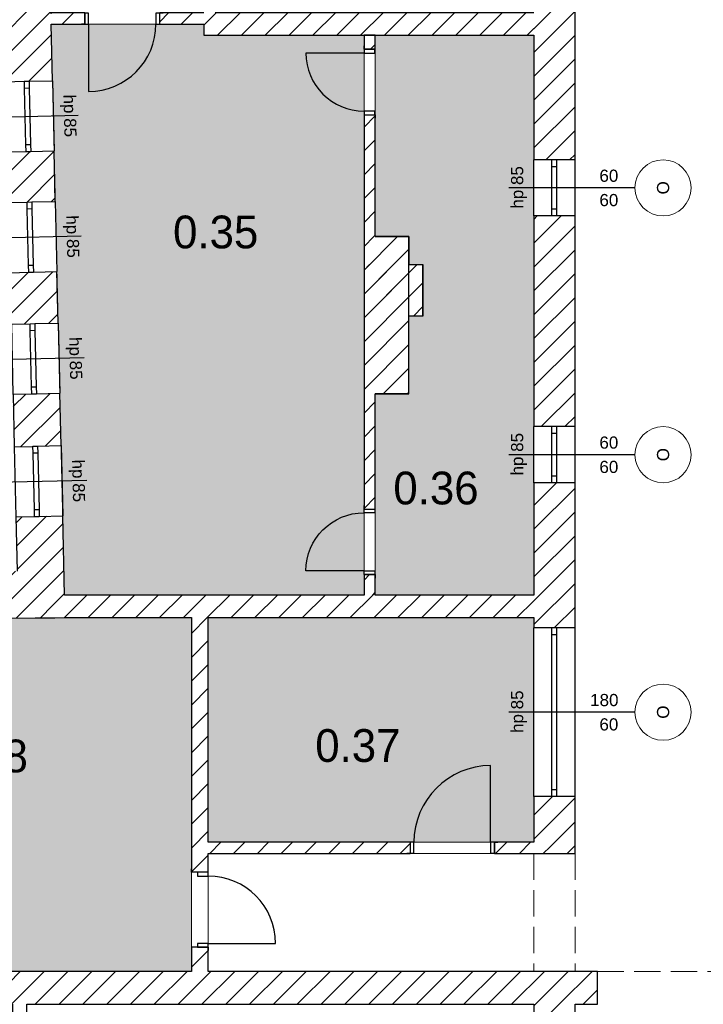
# Model space of a CAD drawing. Header units: millimetres. Extents: x -40063 to 512011, y 350190 to 687060.
# Tile 22 of 256: x 75052 to 82358, y 464207 to 474723. Entities that reach past the tile are written whole.
import ezdxf
from ezdxf.enums import TextEntityAlignment as Align

# ---------------------------------------------------------------- set-up
doc = ezdxf.new("R2010")
doc.units = ezdxf.units.MM
doc.linetypes.add('Krawędzie ukryte', pattern=[391.222223, 282.222223, -109])
doc.layers.get('0').update_dxf_attribs({"color": 8})
for name, color, linetype in [('2D - Ogólne', 8, 'Continuous'), ('Elementy Modelu - Strefy', 8, 'Continuous'), ('Konstrukcja - Ściany zew', 8, 'Continuous')]:
    doc.layers.add(name, color=color, linetype=linetype)
doc.styles.add('GENERATED_STYLE_1', font='arial.ttf')
doc.styles.add('GENERATED_STYLE_2', font='txt')
doc.styles.get("Standard").update_dxf_attribs({"font": 'arial.ttf'})
pattern_1 = [(45, (2007650.3, -1666877.53), (-127.279217, 127.279217), [])]

# ---------------------------------------------------------------- blocks, each defined once
blk = doc.blocks.new('kuchnia_0.35_35', base_point=(4351939, -2090593))
at = {"layer": 'Elementy Modelu - Strefy', "linetype": 'Continuous', "lineweight": 0}
blk.add_hatch(color=255, dxfattribs=at).paths.add_polyline_path([(4350141, -2088372), (4350285, -2094472), (4353485, -2094472), (4353485, -2088492), (4351775, -2088492), (4351775, -2088372)])
at = {"linetype": 'Continuous', "lineweight": 0, "flags": 1}
for tag in ['ROOM_NAME', 'ROOM_NUMBER', 'ROOM_AREA', 'ROOM_PERIM', 'ROOM_WALLS_SURF', 'ROOM_DOORS_SURF', 'ROOM_WINDS_SURF', 'ROOM_BASELEV', 'ROOM_HEIGHT', 'ROOM_NET_AREA', 'ROOM_REDUCED_AREA', 'ROOM_CALC_AREA', 'ROOM_VOLUME']:
    blk.add_attdef(tag, text='', height=200, dxfattribs=at).set_placement((4351939, -2090651), align=Align.BOTTOM_LEFT)
at = {"layer": 'Elementy Modelu - Strefy', "color": 5, "lineweight": 13, "insert": (4351445, -2090418), "char_height": 350, "attachment_point": 1, "style": 'GENERATED_STYLE_2'}
blk.add_mtext('{0.35}', dxfattribs=at)
blk = doc.blocks.new('korytarz_0.36_36', base_point=(4354305, -2093328))
at = {"layer": 'Elementy Modelu - Strefy', "linetype": 'Continuous', "lineweight": 0}
blk.add_hatch(color=255, dxfattribs=at).paths.add_polyline_path([(4353605, -2094472), (4355301, -2094472), (4355301, -2088492), (4353605, -2088492), (4353605, -2090642), (4353965, -2090642), (4353965, -2090942), (4354115, -2090942), (4354115, -2091492), (4353963, -2091492), (4353963, -2092322), (4353603, -2092322)])
at = {"linetype": 'Continuous', "lineweight": 0, "flags": 1}
for tag in ['ROOM_NAME', 'ROOM_NUMBER', 'ROOM_AREA', 'ROOM_PERIM', 'ROOM_WALLS_SURF', 'ROOM_DOORS_SURF', 'ROOM_WINDS_SURF', 'ROOM_BASELEV', 'ROOM_HEIGHT', 'ROOM_NET_AREA', 'ROOM_REDUCED_AREA', 'ROOM_CALC_AREA', 'ROOM_VOLUME']:
    blk.add_attdef(tag, text='', height=200, dxfattribs=at).set_placement((4354305, -2093385), align=Align.BOTTOM_LEFT)
at = {"layer": 'Elementy Modelu - Strefy', "color": 5, "lineweight": 13, "insert": (4353799, -2093153), "char_height": 350, "attachment_point": 1, "style": 'GENERATED_STYLE_2'}
blk.add_mtext('{0.36}', dxfattribs=at)
blk = doc.blocks.new('biblioteka_0.37_37', base_point=(4353461, -2096078))
at = {"layer": 'Elementy Modelu - Strefy', "linetype": 'Continuous', "lineweight": 0}
blk.add_hatch(color=255, dxfattribs=at).paths.add_polyline_path([(4355301, -2097112), (4355301, -2094712), (4351821, -2094712), (4351821, -2097112)])
at = {"linetype": 'Continuous', "lineweight": 0, "flags": 1}
for tag in ['ROOM_NAME', 'ROOM_NUMBER', 'ROOM_AREA', 'ROOM_PERIM', 'ROOM_WALLS_SURF', 'ROOM_DOORS_SURF', 'ROOM_WINDS_SURF', 'ROOM_BASELEV', 'ROOM_HEIGHT', 'ROOM_NET_AREA', 'ROOM_REDUCED_AREA', 'ROOM_CALC_AREA', 'ROOM_VOLUME']:
    blk.add_attdef(tag, text='', height=200, dxfattribs=at).set_placement((4353461, -2096136), align=Align.BOTTOM_LEFT)
at = {"layer": 'Elementy Modelu - Strefy', "color": 5, "lineweight": 13, "insert": (4352964, -2095903), "char_height": 350, "attachment_point": 1, "style": 'GENERATED_STYLE_2'}
blk.add_mtext('{0.37}', dxfattribs=at)
blk = doc.blocks.new('holl_0.38_38', base_point=(4349497, -2096190))
at = {"layer": 'Elementy Modelu - Strefy', "linetype": 'Continuous', "lineweight": 0}
blk.add_hatch(color=255, dxfattribs=at).paths.add_polyline_path([(4347261, -2094732), (4347261, -2097332), (4341491, -2097332), (4341491, -2094768), (4338621, -2094786), (4338621, -2098492), (4351641, -2098492), (4351641, -2094712)])
at = {"linetype": 'Continuous', "lineweight": 0, "flags": 1}
for tag in ['ROOM_NAME', 'ROOM_NUMBER', 'ROOM_AREA', 'ROOM_PERIM', 'ROOM_WALLS_SURF', 'ROOM_DOORS_SURF', 'ROOM_WINDS_SURF', 'ROOM_BASELEV', 'ROOM_HEIGHT', 'ROOM_NET_AREA', 'ROOM_REDUCED_AREA', 'ROOM_CALC_AREA', 'ROOM_VOLUME']:
    blk.add_attdef(tag, text='', height=200, dxfattribs=at).set_placement((4349497, -2096247), align=Align.BOTTOM_LEFT)
at = {"layer": 'Elementy Modelu - Strefy', "color": 5, "lineweight": 13, "insert": (4348983, -2096015), "char_height": 350, "attachment_point": 1, "style": 'GENERATED_STYLE_2'}
blk.add_mtext('{0.38}', dxfattribs=at)
blk = doc.blocks.new('Ściana_14', base_point=(4355981, -2098842))
at = {"layer": 'Konstrukcja - Ściany zew', "linetype": 'Continuous'}
h = blk.add_hatch(dxfattribs=at)
h.set_pattern_fill('Bloczki_ceramiczne', color=256, style=0, pattern_type=2)
h.set_pattern_definition(pattern_1)
h.paths.add_polyline_path([(4349091, -2098492), (4349091, -2098607), (4349091, -2098842), (4355981, -2098842), (4355981, -2098492)])
at = {"layer": 'Konstrukcja - Ściany zew', "linetype": 'Continuous', "flags": 128}
for points in [[(4351641, -2098492), (4349091, -2098492)], [(4355981, -2098492), (4351821, -2098492)], [(4355981, -2098842), (4355981, -2098492)], [(4349881, -2098842), (4355301, -2098842)], [(4355741, -2098842), (4355981, -2098842)]]:
    blk.add_lwpolyline(points, dxfattribs=at)
blk = doc.blocks.new('Drzwi 16_6')
at = {"layer": 'Konstrukcja - Ściany zew', "linetype": 'Continuous'}
for p, q in [((410, 0), (410, 820)), ((-450, 0), (-487, 0)), ((-410, 0), (-450, 0)), ((-450, 0), (-450, -115)), ((-450, 0), (-450, -115)), ((-410, -115), (-410, 0)), ((450, 0), (410, 0)), ((410, 0), (410, -115)), ((450, -115), (450, 0)), ((450, 0), (450, -115)), ((450, 0), (487, 0)), ((-450, -150), (-487, -150)), ((-450, -115), (-410, -115)), ((-450, -115), (-450, -150)), ((410, -115), (450, -115)), ((450, -115), (450, -150)), ((450, -150), (487, -150))]:
    blk.add_line(p, q, dxfattribs=at)
blk.add_arc((410, 0), 820, 90, 180, dxfattribs=at)
blk = doc.blocks.new('Ściana_15', base_point=(4349881, -2098842))
at = {"layer": 'Konstrukcja - Ściany zew', "linetype": 'Continuous'}
h = blk.add_hatch(dxfattribs=at)
h.set_pattern_fill('Bloczki_ceramiczne', color=256, style=0, pattern_type=2)
h.set_pattern_definition(pattern_1)
h.paths.add_polyline_path([(4349731, -2098842), (4349731, -2099312), (4349766, -2099312), (4349881, -2099312), (4349881, -2098842)])
h = blk.add_hatch(dxfattribs=at)
h.set_pattern_fill('Bloczki_ceramiczne', color=256, style=0, pattern_type=2)
h.set_pattern_definition(pattern_1)
h.paths.add_polyline_path([(4349731, -2106912), (4349881, -2106912), (4349881, -2100212), (4349766, -2100212), (4349731, -2100212)])
for p, q in [((4349731, -2099312), (4349731, -2099275)), ((4349766, -2099312), (4349731, -2099312)), ((4349881, -2099312), (4349766, -2099312)), ((4349881, -2099312), (4349881, -2099275)), ((4349731, -2100212), (4349731, -2100249)), ((4349766, -2100212), (4349731, -2100212)), ((4349881, -2100212), (4349766, -2100212)), ((4349881, -2100212), (4349881, -2100249))]:
    blk.add_line(p, q, dxfattribs=at)
at = {"layer": 'Konstrukcja - Ściany zew', "linetype": 'Continuous', "flags": 128}
for points in [[(4349731, -2098842), (4349731, -2099312)], [(4349881, -2099312), (4349881, -2098842)], [(4349731, -2100212), (4349731, -2106912)], [(4349881, -2106912), (4349881, -2100212)]]:
    blk.add_lwpolyline(points, dxfattribs=at)
at = {"layer": 'Konstrukcja - Ściany zew', "linetype": 'Continuous', "xscale": -1, "zscale": 1000, "rotation": 270}
blk.add_blockref('Drzwi 16_6', (4349881, -2099762), dxfattribs=at)
blk = doc.blocks.new('Drzwi 16_10')
at = {"layer": 'Konstrukcja - Ściany zew', "linetype": 'Continuous'}
for p, q in [((410, 0), (410, 820)), ((-450, 0), (-487, 0)), ((-410, 0), (-450, 0)), ((-450, 0), (-450, -115)), ((-450, 0), (-450, -115)), ((-410, -115), (-410, 0)), ((450, 0), (410, 0)), ((410, 0), (410, -115)), ((450, -115), (450, 0)), ((450, 0), (450, -115)), ((450, 0), (487, 0)), ((-450, -120), (-487, -120)), ((-450, -115), (-410, -115)), ((-450, -115), (-450, -120)), ((410, -115), (450, -115)), ((450, -115), (450, -120)), ((450, -120), (487, -120))]:
    blk.add_line(p, q, dxfattribs=at)
blk.add_arc((410, 0), 820, 90, 180, dxfattribs=at)
blk = doc.blocks.new('Ściana_21', base_point=(4351821, -2097232))
at = {"layer": 'Konstrukcja - Ściany zew', "linetype": 'Continuous'}
h = blk.add_hatch(dxfattribs=at)
h.set_pattern_fill('Bloczki_ceramiczne', color=256, style=0, pattern_type=2)
h.set_pattern_definition(pattern_1)
h.paths.add_polyline_path([(4351821, -2097112), (4351821, -2097232), (4353979, -2097232), (4353979, -2097227), (4353979, -2097112)])
h = blk.add_hatch(dxfattribs=at)
h.set_pattern_fill('Bloczki_ceramiczne', color=256, style=0, pattern_type=2)
h.set_pattern_definition(pattern_1)
h.paths.add_polyline_path([(4354879, -2097112), (4354879, -2097227), (4354879, -2097232), (4355741, -2097232), (4355301, -2097112)])
for p, q in [((4353979, -2097112), (4353942, -2097112)), ((4353979, -2097112), (4353979, -2097227)), ((4354879, -2097112), (4354916, -2097112)), ((4354879, -2097112), (4354879, -2097227)), ((4353979, -2097232), (4353942, -2097232)), ((4353979, -2097227), (4353979, -2097232)), ((4354879, -2097227), (4354879, -2097232)), ((4354879, -2097232), (4354916, -2097232))]:
    blk.add_line(p, q, dxfattribs=at)
at = {"layer": 'Konstrukcja - Ściany zew', "linetype": 'Continuous', "flags": 128}
for points in [[(4353979, -2097112), (4351821, -2097112)], [(4355301, -2097112), (4354879, -2097112)], [(4351821, -2097232), (4353979, -2097232)], [(4354879, -2097232), (4355741, -2097232)]]:
    blk.add_lwpolyline(points, dxfattribs=at)
at = {"layer": 'Konstrukcja - Ściany zew', "linetype": 'Continuous', "zscale": 1000}
blk.add_blockref('Drzwi 16_10', (4354429, -2097112), dxfattribs=at)
blk = doc.blocks.new('Drzwi z panelem bocznym 16_2')
at = {"layer": 'Konstrukcja - Ściany zew', "linetype": 'Continuous'}
for p, q in [((885, 0), (885, 1210)), ((-925, 200), (-962, 200)), ((-925, 200), (-925, 0)), ((925, 200), (925, 0)), ((925, 200), (962, 200)), ((-885, 0), (-925, 0)), ((-925, 0), (-925, -115)), ((-925, 0), (-925, -115)), ((-365, 0), (-885, 0)), ((-885, 0), (-885, -115)), ((-885, -115), (-885, 0)), ((-365, -115), (-365, 0)), ((-325, 0), (-365, 0)), ((-365, 0), (-365, -115)), ((-325, -115), (-325, 0)), ((925, 0), (885, 0)), ((885, 0), (885, -115)), ((925, -115), (925, 0)), ((925, 0), (925, -115)), ((-925, -115), (-885, -115)), ((-925, -115), (-925, -240)), ((-885, -115), (-365, -115)), ((-365, -115), (-325, -115)), ((885, -115), (925, -115)), ((925, -115), (925, -240)), ((-925, -240), (-962, -240)), ((925, -240), (962, -240))]:
    blk.add_line(p, q, dxfattribs=at)
blk.add_arc((885, 0), 1210, 90, 180, dxfattribs=at)
blk = doc.blocks.new('Ściana_22', base_point=(4355301, -2105602))
at = {"layer": 'Konstrukcja - Ściany zew', "linetype": 'Continuous'}
h = blk.add_hatch(dxfattribs=at)
h.set_pattern_fill('Bloczki_ceramiczne', color=256, style=0, pattern_type=2)
h.set_pattern_definition(pattern_1)
h.paths.add_polyline_path([(4355741, -2098842), (4355301, -2098842), (4355301, -2099942), (4355426, -2099942), (4355541, -2099942), (4355741, -2099942)])
h = blk.add_hatch(dxfattribs=at)
h.set_pattern_fill('Bloczki_ceramiczne', color=256, style=0, pattern_type=2)
h.set_pattern_definition(pattern_1)
h.paths.add_polyline_path([(4355301, -2105602), (4355741, -2105602), (4355741, -2101792), (4355541, -2101792), (4355426, -2101792), (4355301, -2101792)])
for p, q in [((4355301, -2099942), (4355301, -2099905)), ((4355426, -2099942), (4355301, -2099942)), ((4355541, -2099942), (4355426, -2099942)), ((4355741, -2099942), (4355541, -2099942)), ((4355741, -2099942), (4355541, -2099942)), ((4355741, -2099942), (4355741, -2099905)), ((4355301, -2101792), (4355301, -2101829)), ((4355426, -2101792), (4355301, -2101792)), ((4355541, -2101792), (4355426, -2101792)), ((4355741, -2101792), (4355541, -2101792)), ((4355741, -2101792), (4355541, -2101792)), ((4355741, -2101792), (4355741, -2101829))]:
    blk.add_line(p, q, dxfattribs=at)
at = {"layer": 'Konstrukcja - Ściany zew', "linetype": 'Continuous', "flags": 128}
for points in [[(4355301, -2098842), (4355301, -2099942)], [(4355741, -2099942), (4355741, -2098842)], [(4355301, -2101792), (4355301, -2105602)], [(4355741, -2105602), (4355741, -2101792)]]:
    blk.add_lwpolyline(points, dxfattribs=at)
at = {"layer": 'Konstrukcja - Ściany zew', "linetype": 'Continuous', "xscale": -1, "zscale": 1000, "rotation": 270}
blk.add_blockref('Drzwi z panelem bocznym 16_2', (4355541, -2100867), dxfattribs=at)
blk = doc.blocks.new('Okno 16_11')
at = {"layer": 'Konstrukcja - Ściany zew', "linetype": 'Continuous'}
for p, q in [((-900, 200), (900, 200)), ((-825, 0), (-900, 0)), ((-900, 0), (-900, -50)), ((-825, -50), (-825, 0)), ((825, 0), (-825, 0)), ((900, 0), (825, 0)), ((825, 0), (825, -50)), ((900, 0), (900, -50)), ((-900, -50), (-825, -50)), ((-825, -50), (825, -50)), ((825, -50), (900, -50)), ((-900, -240), (900, -240))]:
    blk.add_line(p, q, dxfattribs=at)
blk = doc.blocks.new('Znacznik O 16_103')
at = {"layer": 'Konstrukcja - Ściany zew', "linetype": 'Continuous'}
blk.add_line((0, -1080), (0, 268), dxfattribs=at)
at = {"layer": 'Konstrukcja - Ściany zew', "color": 251, "linetype": 'Continuous', "lineweight": 13}
for start, end in [(0, 180), (180, 0)]:
    blk.add_arc((0, -1380), 300, start, end, dxfattribs=at)
at = {"layer": 'Konstrukcja - Ściany zew', "char_height": 130, "attachment_point": 7, "style": 'GENERATED_STYLE_1'}
for s, insert in [('{hp 85}', (-222, 75)), ('{O}', (-70, -1447))]:
    blk.add_mtext(s, dxfattribs=dict(at, insert=insert))
at = {"layer": 'Konstrukcja - Ściany zew', "char_height": 130, "attachment_point": 7, "rotation": 270, "style": 'GENERATED_STYLE_1'}
for s, insert in [('{180}', (63, -601)), ('{60}', (-197, -700))]:
    blk.add_mtext(s, dxfattribs=dict(at, insert=insert))
blk = doc.blocks.new('Okno 16_12')
at = {"layer": 'Konstrukcja - Ściany zew', "linetype": 'Continuous'}
for p, q in [((-300, 200), (300, 200)), ((-225, 0), (-300, 0)), ((-300, 0), (-300, -50)), ((-225, -50), (-225, 0)), ((225, 0), (-225, 0)), ((300, 0), (225, 0)), ((225, 0), (225, -50)), ((300, 0), (300, -50)), ((-300, -50), (-225, -50)), ((-225, -50), (225, -50)), ((225, -50), (300, -50)), ((-300, -240), (300, -240))]:
    blk.add_line(p, q, dxfattribs=at)
blk = doc.blocks.new('Znacznik O 16_104')
at = {"layer": 'Konstrukcja - Ściany zew', "linetype": 'Continuous'}
blk.add_line((0, -1080), (0, 268), dxfattribs=at)
at = {"layer": 'Konstrukcja - Ściany zew', "color": 251, "linetype": 'Continuous', "lineweight": 13}
for start, end in [(0, 180), (180, 0)]:
    blk.add_arc((0, -1380), 300, start, end, dxfattribs=at)
at = {"layer": 'Konstrukcja - Ściany zew', "char_height": 130, "attachment_point": 7, "style": 'GENERATED_STYLE_1'}
for s, insert in [('{hp 85}', (-222, 75)), ('{O}', (-70, -1447))]:
    blk.add_mtext(s, dxfattribs=dict(at, insert=insert))
at = {"layer": 'Konstrukcja - Ściany zew', "char_height": 130, "attachment_point": 7, "rotation": 270, "style": 'GENERATED_STYLE_1'}
for insert in [(-197, -700), (63, -700)]:
    blk.add_mtext('{60}', dxfattribs=dict(at, insert=insert))
blk = doc.blocks.new('Znacznik O 16_105')
at = {"layer": 'Konstrukcja - Ściany zew', "linetype": 'Continuous'}
blk.add_line((0, -1080), (0, 268), dxfattribs=at)
at = {"layer": 'Konstrukcja - Ściany zew', "color": 251, "linetype": 'Continuous', "lineweight": 13}
for start, end in [(0, 180), (180, 0)]:
    blk.add_arc((0, -1380), 300, start, end, dxfattribs=at)
at = {"layer": 'Konstrukcja - Ściany zew', "char_height": 130, "attachment_point": 7, "style": 'GENERATED_STYLE_1'}
for s, insert in [('{hp 85}', (-222, 75)), ('{O}', (-70, -1447))]:
    blk.add_mtext(s, dxfattribs=dict(at, insert=insert))
at = {"layer": 'Konstrukcja - Ściany zew', "char_height": 130, "attachment_point": 7, "rotation": 270, "style": 'GENERATED_STYLE_1'}
for insert in [(-197, -700), (63, -700)]:
    blk.add_mtext('{60}', dxfattribs=dict(at, insert=insert))
blk = doc.blocks.new('Ściana_23', base_point=(4355301, -2097232))
at = {"layer": 'Konstrukcja - Ściany zew', "linetype": 'Continuous'}
h = blk.add_hatch(dxfattribs=at)
h.set_pattern_fill('Bloczki_ceramiczne', color=256, style=0, pattern_type=2)
h.set_pattern_definition(pattern_1)
h.paths.add_polyline_path([(4355741, -2087072), (4355301, -2087072), (4355301, -2089822), (4355491, -2089822), (4355541, -2089822), (4355741, -2089822)])
h = blk.add_hatch(dxfattribs=at)
h.set_pattern_fill('Bloczki_ceramiczne', color=256, style=0, pattern_type=2)
h.set_pattern_definition(pattern_1)
h.paths.add_polyline_path([(4355301, -2092672), (4355491, -2092672), (4355541, -2092672), (4355741, -2092672), (4355741, -2090422), (4355541, -2090422), (4355491, -2090422), (4355301, -2090422)])
h = blk.add_hatch(dxfattribs=at)
h.set_pattern_fill('Bloczki_ceramiczne', color=256, style=0, pattern_type=2)
h.set_pattern_definition(pattern_1)
h.paths.add_polyline_path([(4355301, -2094822), (4355491, -2094822), (4355541, -2094822), (4355741, -2094822), (4355741, -2093272), (4355541, -2093272), (4355491, -2093272), (4355301, -2093272)])
h = blk.add_hatch(dxfattribs=at)
h.set_pattern_fill('Bloczki_ceramiczne', color=256, style=0, pattern_type=2)
h.set_pattern_definition(pattern_1)
h.paths.add_polyline_path([(4355301, -2097112), (4355741, -2097232), (4355741, -2096622), (4355541, -2096622), (4355491, -2096622), (4355301, -2096622)])
for p, q in [((4355491, -2089822), (4355301, -2089822)), ((4355541, -2089822), (4355491, -2089822)), ((4355741, -2089822), (4355541, -2089822)), ((4355491, -2090422), (4355301, -2090422)), ((4355541, -2090422), (4355491, -2090422)), ((4355741, -2090422), (4355541, -2090422)), ((4355491, -2092672), (4355301, -2092672)), ((4355541, -2092672), (4355491, -2092672)), ((4355741, -2092672), (4355541, -2092672)), ((4355491, -2093272), (4355301, -2093272)), ((4355541, -2093272), (4355491, -2093272)), ((4355741, -2093272), (4355541, -2093272)), ((4355491, -2094822), (4355301, -2094822)), ((4355541, -2094822), (4355491, -2094822)), ((4355741, -2094822), (4355541, -2094822)), ((4355491, -2096622), (4355301, -2096622)), ((4355541, -2096622), (4355491, -2096622)), ((4355741, -2096622), (4355541, -2096622))]:
    blk.add_line(p, q, dxfattribs=at)
at = {"layer": 'Konstrukcja - Ściany zew', "linetype": 'Continuous', "flags": 128}
for points in [[(4355741, -2089822), (4355741, -2087072)], [(4355301, -2088492), (4355301, -2089822)], [(4355301, -2090422), (4355301, -2092672)], [(4355741, -2092672), (4355741, -2090422)], [(4355301, -2093272), (4355301, -2094472)], [(4355741, -2094822), (4355741, -2093272)], [(4355301, -2094712), (4355301, -2094822)], [(4355301, -2096622), (4355301, -2097112)], [(4355741, -2097232), (4355741, -2096622)]]:
    blk.add_lwpolyline(points, dxfattribs=at)
at = {"layer": 'Konstrukcja - Ściany zew', "rotation": 90}
for name, p in [('Znacznik O 16_105', (4355301, -2090122)), ('Znacznik O 16_104', (4355301, -2092972)), ('Znacznik O 16_103', (4355301, -2095722))]:
    blk.add_blockref(name, p, dxfattribs=at)
at = {"layer": 'Konstrukcja - Ściany zew', "linetype": 'Continuous', "xscale": -1, "zscale": 1000, "rotation": 270}
for name, p in [('Okno 16_12', (4355541, -2090122)), ('Okno 16_12', (4355541, -2092972)), ('Okno 16_11', (4355541, -2095722))]:
    blk.add_blockref(name, p, dxfattribs=at)
blk = doc.blocks.new('Drzwi 16_13')
at = {"layer": 'Konstrukcja - Ściany zew', "linetype": 'Continuous'}
for p, q in [((360, 0), (360, 720)), ((-400, 0), (-437, 0)), ((-360, 0), (-400, 0)), ((-400, 0), (-400, -115)), ((-400, 0), (-400, -115)), ((-360, -115), (-360, 0)), ((400, 0), (360, 0)), ((360, 0), (360, -115)), ((400, -115), (400, 0)), ((400, 0), (400, -115)), ((400, 0), (437, 0)), ((-400, -180), (-437, -180)), ((-400, -115), (-360, -115)), ((-400, -115), (-400, -180)), ((360, -115), (400, -115)), ((400, -115), (400, -180)), ((400, -180), (437, -180))]:
    blk.add_line(p, q, dxfattribs=at)
blk.add_arc((360, 0), 720, 90, 180, dxfattribs=at)
blk = doc.blocks.new('Ściana_24', base_point=(4351821, -2094712))
at = {"layer": 'Konstrukcja - Ściany zew', "linetype": 'Continuous'}
h = blk.add_hatch(dxfattribs=at)
h.set_pattern_fill('Bloczki_ceramiczne', color=256, style=0, pattern_type=2)
h.set_pattern_definition(pattern_1)
h.paths.add_polyline_path([(4351821, -2094712), (4351641, -2094712), (4351641, -2097432), (4351706, -2097432), (4351821, -2097432)])
h = blk.add_hatch(dxfattribs=at)
h.set_pattern_fill('Bloczki_ceramiczne', color=256, style=0, pattern_type=2)
h.set_pattern_definition(pattern_1)
h.paths.add_polyline_path([(4351641, -2098492), (4351821, -2098492), (4351821, -2098232), (4351706, -2098232), (4351641, -2098232)])
for p, q in [((4351641, -2097432), (4351641, -2097395)), ((4351706, -2097432), (4351641, -2097432)), ((4351821, -2097432), (4351706, -2097432)), ((4351821, -2097432), (4351821, -2097395)), ((4351641, -2098232), (4351641, -2098269)), ((4351706, -2098232), (4351641, -2098232)), ((4351821, -2098232), (4351706, -2098232)), ((4351821, -2098232), (4351821, -2098269))]:
    blk.add_line(p, q, dxfattribs=at)
at = {"layer": 'Konstrukcja - Ściany zew', "linetype": 'Continuous', "flags": 128}
for points in [[(4351641, -2094712), (4351641, -2097432)], [(4351821, -2097112), (4351821, -2094712)], [(4351821, -2097432), (4351821, -2097232)], [(4351641, -2098232), (4351641, -2098492)], [(4351821, -2098492), (4351821, -2098232)]]:
    blk.add_lwpolyline(points, dxfattribs=at)
at = {"layer": 'Konstrukcja - Ściany zew', "linetype": 'Continuous', "zscale": 1000, "rotation": 270}
blk.add_blockref('Drzwi 16_13', (4351821, -2097832), dxfattribs=at)
blk = doc.blocks.new('Ściana_25', base_point=(4350291, -2094712))
at = {"layer": 'Konstrukcja - Ściany zew', "linetype": 'Continuous'}
h = blk.add_hatch(dxfattribs=at)
h.set_pattern_fill('Bloczki_ceramiczne', color=256, style=0, pattern_type=2)
h.set_pattern_definition(pattern_1)
h.paths.add_polyline_path([(4350291, -2094712), (4355301, -2094712), (4355301, -2094472), (4350285, -2094472)])
at = {"layer": 'Konstrukcja - Ściany zew', "linetype": 'Continuous', "flags": 128}
for points in [[(4353485, -2094472), (4350285, -2094472)], [(4355301, -2094472), (4353605, -2094472)], [(4350291, -2094712), (4351641, -2094712)], [(4351821, -2094712), (4355301, -2094712)]]:
    blk.add_lwpolyline(points, dxfattribs=at)
blk = doc.blocks.new('Okno 16_15')
at = {"layer": 'Konstrukcja - Ściany zew', "linetype": 'Continuous'}
for p, q in [((-375, 200), (375, 200)), ((-300, 0), (-375, 0)), ((-375, 0), (-375, -50)), ((-300, -50), (-300, 0)), ((300, 0), (-300, 0)), ((375, 0), (300, 0)), ((300, 0), (300, -50)), ((375, 0), (375, -50)), ((-375, -50), (-300, -50)), ((-300, -50), (300, -50)), ((300, -50), (375, -50)), ((-375, -300), (375, -300))]:
    blk.add_line(p, q, dxfattribs=at)
blk = doc.blocks.new('Znacznik O 16_96')
at = {"layer": 'Konstrukcja - Ściany zew', "linetype": 'Continuous'}
blk.add_line((0, -1140), (0, 268), dxfattribs=at)
at = {"layer": 'Konstrukcja - Ściany zew', "color": 251, "linetype": 'Continuous', "lineweight": 13}
for start, end in [(0, 180), (180, 0)]:
    blk.add_arc((0, -1440), 300, start, end, dxfattribs=at)
at = {"layer": 'Konstrukcja - Ściany zew', "char_height": 130, "attachment_point": 7, "style": 'GENERATED_STYLE_1'}
for s, insert in [('{hp 85}', (-222, 75)), ('{O}', (-70, -1507))]:
    blk.add_mtext(s, dxfattribs=dict(at, insert=insert))
at = {"layer": 'Konstrukcja - Ściany zew', "char_height": 130, "attachment_point": 7, "rotation": 90, "style": 'GENERATED_STYLE_1'}
for s, insert in [('{140}', (197, -957)), ('{75}', (-63, -957))]:
    blk.add_mtext(s, dxfattribs=dict(at, insert=insert))
blk = doc.blocks.new('Znacznik O 16_97')
at = {"layer": 'Konstrukcja - Ściany zew', "linetype": 'Continuous'}
blk.add_line((0, -1140), (0, 268), dxfattribs=at)
at = {"layer": 'Konstrukcja - Ściany zew', "color": 251, "linetype": 'Continuous', "lineweight": 13}
for start, end in [(0, 180), (180, 0)]:
    blk.add_arc((0, -1440), 300, start, end, dxfattribs=at)
at = {"layer": 'Konstrukcja - Ściany zew', "char_height": 130, "attachment_point": 7, "style": 'GENERATED_STYLE_1'}
for s, insert in [('{hp 85}', (-222, 75)), ('{O}', (-70, -1507))]:
    blk.add_mtext(s, dxfattribs=dict(at, insert=insert))
at = {"layer": 'Konstrukcja - Ściany zew', "char_height": 130, "attachment_point": 7, "rotation": 90, "style": 'GENERATED_STYLE_1'}
for s, insert in [('{140}', (197, -957)), ('{75}', (-63, -957))]:
    blk.add_mtext(s, dxfattribs=dict(at, insert=insert))
blk = doc.blocks.new('Znacznik O 16_98')
at = {"layer": 'Konstrukcja - Ściany zew', "linetype": 'Continuous'}
blk.add_line((0, -1140), (0, 268), dxfattribs=at)
at = {"layer": 'Konstrukcja - Ściany zew', "color": 251, "linetype": 'Continuous', "lineweight": 13}
for start, end in [(0, 180), (180, 0)]:
    blk.add_arc((0, -1440), 300, start, end, dxfattribs=at)
at = {"layer": 'Konstrukcja - Ściany zew', "char_height": 130, "attachment_point": 7, "style": 'GENERATED_STYLE_1'}
for s, insert in [('{hp 85}', (-222, 75)), ('{O}', (-70, -1507))]:
    blk.add_mtext(s, dxfattribs=dict(at, insert=insert))
at = {"layer": 'Konstrukcja - Ściany zew', "char_height": 130, "attachment_point": 7, "rotation": 90, "style": 'GENERATED_STYLE_1'}
for s, insert in [('{140}', (197, -957)), ('{75}', (-63, -957))]:
    blk.add_mtext(s, dxfattribs=dict(at, insert=insert))
blk = doc.blocks.new('Znacznik O 16_99')
at = {"layer": 'Konstrukcja - Ściany zew', "linetype": 'Continuous'}
blk.add_line((0, -1140), (0, 268), dxfattribs=at)
at = {"layer": 'Konstrukcja - Ściany zew', "color": 251, "linetype": 'Continuous', "lineweight": 13}
for start, end in [(0, 180), (180, 0)]:
    blk.add_arc((0, -1440), 300, start, end, dxfattribs=at)
at = {"layer": 'Konstrukcja - Ściany zew', "char_height": 130, "attachment_point": 7, "style": 'GENERATED_STYLE_1'}
for s, insert in [('{hp 85}', (-222, 75)), ('{O}', (-70, -1507))]:
    blk.add_mtext(s, dxfattribs=dict(at, insert=insert))
at = {"layer": 'Konstrukcja - Ściany zew', "char_height": 130, "attachment_point": 7, "rotation": 90, "style": 'GENERATED_STYLE_1'}
for s, insert in [('{140}', (197, -957)), ('{75}', (-63, -957))]:
    blk.add_mtext(s, dxfattribs=dict(at, insert=insert))
blk = doc.blocks.new('Drzwi 16_16')
at = {"layer": 'Konstrukcja - Ściany zew', "linetype": 'Continuous'}
for p, q in [((460, 0), (460, 920)), ((-500, 200), (-537, 200)), ((-500, 200), (-500, 0)), ((500, 200), (500, 0)), ((500, 200), (537, 200)), ((-460, 0), (-500, 0)), ((-500, 0), (-500, -115)), ((-500, 0), (-500, -115)), ((-460, -115), (-460, 0)), ((500, 0), (460, 0)), ((460, 0), (460, -115)), ((500, -115), (500, 0)), ((500, 0), (500, -115)), ((-500, -115), (-460, -115)), ((-500, -115), (-500, -300)), ((460, -115), (500, -115)), ((500, -115), (500, -300)), ((-500, -300), (-537, -300)), ((500, -300), (537, -300))]:
    blk.add_line(p, q, dxfattribs=at)
blk.add_arc((460, 0), 920, 90, 180, dxfattribs=at)
blk = doc.blocks.new('Ściana_35', base_point=(4350101, -2086722))
at = {"layer": 'Konstrukcja - Ściany zew', "linetype": 'Continuous'}
h = blk.add_hatch(dxfattribs=at)
h.set_pattern_fill('Bloczki_ceramiczne', color=256, style=0, pattern_type=2)
h.set_pattern_definition(pattern_1)
h.paths.add_polyline_path([(4349613, -2087222), (4349614, -2087239), (4349814, -2087234), (4349928, -2087231), (4350113, -2087227), (4350101, -2086722)])
h = blk.add_hatch(dxfattribs=at)
h.set_pattern_fill('Bloczki_ceramiczne', color=256, style=0, pattern_type=2)
h.set_pattern_definition(pattern_1)
h.paths.add_polyline_path([(4349837, -2088234), (4349637, -2088239), (4349655, -2088988), (4349855, -2088984), (4349905, -2088982), (4350155, -2088977), (4350137, -2088227), (4349952, -2088231)])
h = blk.add_hatch(dxfattribs=at)
h.set_pattern_fill('Bloczki_ceramiczne', color=256, style=0, pattern_type=2)
h.set_pattern_definition(pattern_1)
h.paths.add_polyline_path([(4349673, -2089738), (4349686, -2090278), (4349885, -2090273), (4349935, -2090272), (4350185, -2090266), (4350173, -2089726), (4349923, -2089732), (4349873, -2089733)])
h = blk.add_hatch(dxfattribs=at)
h.set_pattern_fill('Bloczki_ceramiczne', color=256, style=0, pattern_type=2)
h.set_pattern_definition(pattern_1)
h.paths.add_polyline_path([(4349903, -2091023), (4349703, -2091028), (4349716, -2091578), (4349916, -2091573), (4349966, -2091572), (4350216, -2091566), (4350203, -2091016), (4349953, -2091022)])
h = blk.add_hatch(dxfattribs=at)
h.set_pattern_fill('Bloczki_ceramiczne', color=256, style=0, pattern_type=2)
h.set_pattern_definition(pattern_1)
h.paths.add_polyline_path([(4349934, -2092323), (4349734, -2092327), (4349747, -2092887), (4349947, -2092883), (4349997, -2092881), (4350247, -2092875), (4350234, -2092316), (4349984, -2092322)])
h = blk.add_hatch(dxfattribs=at)
h.set_pattern_fill('Bloczki_ceramiczne', color=256, style=0, pattern_type=2)
h.set_pattern_definition(pattern_1)
h.paths.add_polyline_path([(4349965, -2093632), (4349765, -2093637), (4349779, -2094216), (4350291, -2094712), (4350265, -2093625), (4350015, -2093631)])
for p, q in [((4349614, -2087239), (4349613, -2087202)), ((4349614, -2087239), (4349814, -2087234)), ((4349614, -2087239), (4349814, -2087234)), ((4349814, -2087234), (4349928, -2087231)), ((4349928, -2087231), (4350113, -2087227)), ((4350113, -2087227), (4350113, -2087190)), ((4349837, -2088234), (4349952, -2088231)), ((4349952, -2088231), (4350137, -2088227)), ((4350137, -2088227), (4350138, -2088264)), ((4349637, -2088239), (4349837, -2088234)), ((4349637, -2088239), (4349837, -2088234)), ((4349637, -2088239), (4349638, -2088276)), ((4349655, -2088988), (4349855, -2088984)), ((4349855, -2088984), (4349905, -2088982)), ((4349905, -2088982), (4350155, -2088977)), ((4349673, -2089738), (4349873, -2089733)), ((4349873, -2089733), (4349923, -2089732)), ((4349923, -2089732), (4350173, -2089726)), ((4349686, -2090278), (4349885, -2090273)), ((4349885, -2090273), (4349935, -2090272)), ((4349935, -2090272), (4350185, -2090266)), ((4349703, -2091028), (4349903, -2091023)), ((4349903, -2091023), (4349953, -2091022)), ((4349953, -2091022), (4350203, -2091016)), ((4349716, -2091578), (4349916, -2091573)), ((4349916, -2091573), (4349966, -2091572)), ((4349966, -2091572), (4350216, -2091566)), ((4349734, -2092327), (4349934, -2092323)), ((4349934, -2092323), (4349984, -2092322)), ((4349984, -2092322), (4350234, -2092316)), ((4349747, -2092887), (4349947, -2092883)), ((4349947, -2092883), (4349997, -2092881)), ((4349997, -2092881), (4350247, -2092875)), ((4349765, -2093637), (4349965, -2093632)), ((4349965, -2093632), (4350015, -2093631)), ((4350015, -2093631), (4350265, -2093625))]:
    blk.add_line(p, q, dxfattribs=at)
at = {"layer": 'Konstrukcja - Ściany zew', "linetype": 'Continuous', "flags": 128}
for points in [[(4350113, -2087227), (4350110, -2087072)], [(4349613, -2087222), (4349614, -2087239)], [(4350138, -2088252), (4350137, -2088227)], [(4349637, -2088239), (4349655, -2088988)], [(4350155, -2088977), (4350141, -2088372)], [(4349673, -2089738), (4349686, -2090278)], [(4350185, -2090266), (4350173, -2089726)], [(4349703, -2091028), (4349716, -2091578)], [(4350216, -2091566), (4350203, -2091016)], [(4349734, -2092327), (4349747, -2092887)], [(4350247, -2092875), (4350234, -2092316)], [(4349765, -2093637), (4349779, -2094216)], [(4350285, -2094472), (4350265, -2093625)]]:
    blk.add_lwpolyline(points, dxfattribs=at)
at = {"layer": 'Konstrukcja - Ściany zew', "linetype": 'Continuous', "zscale": 1000, "rotation": 91.3557775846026}
blk.add_blockref('Drzwi 16_16', (4349825, -2087734), dxfattribs=at)
at = {"layer": 'Konstrukcja - Ściany zew', "rotation": 271.3557775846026}
for name, p in [('Znacznik O 16_96', (4350164, -2089351)), ('Znacznik O 16_97', (4350194, -2090641)), ('Znacznik O 16_98', (4350225, -2091941)), ('Znacznik O 16_99', (4350256, -2093250))]:
    blk.add_blockref(name, p, dxfattribs=at)
at = {"layer": 'Konstrukcja - Ściany zew', "linetype": 'Continuous', "xscale": -0.9999999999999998, "zscale": 1000, "rotation": 91.3557775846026}
for p in [(4349864, -2089359), (4349894, -2090648), (4349925, -2091948), (4349956, -2093257)]:
    blk.add_blockref('Okno 16_15', p, dxfattribs=at)
blk = doc.blocks.new('Drzwi 16_17')
at = {"layer": 'Konstrukcja - Ściany zew', "linetype": 'Continuous'}
for p, q in [((360, 0), (360, 720)), ((-400, 0), (-437, 0)), ((-360, 0), (-400, 0)), ((-400, 0), (-400, -115)), ((-400, 0), (-400, -115)), ((-360, -115), (-360, 0)), ((400, 0), (360, 0)), ((360, 0), (360, -115)), ((400, -115), (400, 0)), ((400, 0), (400, -115)), ((400, 0), (437, 0)), ((-400, -120), (-437, -120)), ((-400, -115), (-360, -115)), ((-400, -115), (-400, -120)), ((360, -115), (400, -115)), ((400, -115), (400, -120)), ((400, -120), (437, -120))]:
    blk.add_line(p, q, dxfattribs=at)
blk.add_arc((360, 0), 720, 90, 180, dxfattribs=at)
blk = doc.blocks.new('Ściana_36', base_point=(4351775, -2088252))
at = {"layer": 'Konstrukcja - Ściany zew', "linetype": 'Continuous'}
h = blk.add_hatch(dxfattribs=at)
h.set_pattern_fill('Bloczki_ceramiczne', color=256, style=0, pattern_type=2)
h.set_pattern_definition(pattern_1)
h.paths.add_polyline_path([(4350138, -2088252), (4350141, -2088372), (4350502, -2088372), (4350502, -2088257), (4350502, -2088252)])
h = blk.add_hatch(dxfattribs=at)
h.set_pattern_fill('Bloczki_ceramiczne', color=256, style=0, pattern_type=2)
h.set_pattern_definition(pattern_1)
h.paths.add_polyline_path([(4351775, -2088252), (4351302, -2088252), (4351302, -2088257), (4351302, -2088372), (4351775, -2088372)])
for p, q in [((4350502, -2088252), (4350465, -2088252)), ((4350502, -2088257), (4350502, -2088252)), ((4350502, -2088372), (4350502, -2088257)), ((4351302, -2088252), (4351339, -2088252)), ((4351302, -2088257), (4351302, -2088252)), ((4351302, -2088372), (4351302, -2088257)), ((4350502, -2088372), (4350465, -2088372)), ((4351302, -2088372), (4351339, -2088372))]:
    blk.add_line(p, q, dxfattribs=at)
at = {"layer": 'Konstrukcja - Ściany zew', "linetype": 'Continuous', "flags": 128}
for points in [[(4350502, -2088252), (4350138, -2088252)], [(4351775, -2088252), (4351302, -2088252)], [(4350141, -2088372), (4350502, -2088372)], [(4351302, -2088372), (4351775, -2088372)]]:
    blk.add_lwpolyline(points, dxfattribs=at)
at = {"layer": 'Konstrukcja - Ściany zew', "linetype": 'Continuous', "zscale": 1000, "rotation": 180}
blk.add_blockref('Drzwi 16_17', (4350902, -2088372), dxfattribs=at)
blk = doc.blocks.new('Ściana_37', base_point=(4351775, -2088252))
at = {"layer": 'Konstrukcja - Ściany zew', "linetype": 'Continuous'}
h = blk.add_hatch(dxfattribs=at)
h.set_pattern_fill('Bloczki_ceramiczne', color=256, style=0, pattern_type=2)
h.set_pattern_definition(pattern_1)
h.paths.add_polyline_path([(4351775, -2088492), (4355301, -2088492), (4355301, -2088252), (4351775, -2088252)])
at = {"layer": 'Konstrukcja - Ściany zew', "linetype": 'Continuous', "flags": 128}
for points in [[(4355301, -2088252), (4351895, -2088252)], [(4351775, -2088372), (4351775, -2088492)], [(4351775, -2088492), (4355301, -2088492)]]:
    blk.add_lwpolyline(points, dxfattribs=at)
blk = doc.blocks.new('Drzwi 16_19')
at = {"layer": 'Konstrukcja - Ściany zew', "linetype": 'Continuous'}
for p, q in [((310, 0), (310, 620)), ((-350, 0), (-387, 0)), ((-310, 0), (-350, 0)), ((-350, 0), (-350, -115)), ((-350, 0), (-350, -115)), ((-310, -115), (-310, 0)), ((350, 0), (310, 0)), ((310, 0), (310, -115)), ((350, -115), (350, 0)), ((350, 0), (350, -115)), ((350, 0), (387, 0)), ((-350, -120), (-387, -120)), ((-350, -115), (-310, -115)), ((-350, -115), (-350, -120)), ((310, -115), (350, -115)), ((350, -115), (350, -120)), ((350, -120), (387, -120))]:
    blk.add_line(p, q, dxfattribs=at)
blk.add_arc((310, 0), 620, 90, 180, dxfattribs=at)
blk = doc.blocks.new('Ściana_39', base_point=(4353485, -2088492))
at = {"layer": 'Konstrukcja - Ściany zew', "linetype": 'Continuous'}
h = blk.add_hatch(dxfattribs=at)
h.set_pattern_fill('Bloczki_ceramiczne', color=256, style=0, pattern_type=2)
h.set_pattern_definition(pattern_1)
h.paths.add_polyline_path([(4353485, -2088492), (4353485, -2088642), (4353600, -2088642), (4353605, -2088642), (4353605, -2088492)])
h = blk.add_hatch(dxfattribs=at)
h.set_pattern_fill('Bloczki_ceramiczne', color=256, style=0, pattern_type=2)
h.set_pattern_definition(pattern_1)
h.paths.add_polyline_path([(4353485, -2090642), (4353605, -2090642), (4353605, -2089342), (4353600, -2089342), (4353485, -2089342)])
for p, q in [((4353485, -2088642), (4353485, -2088605)), ((4353485, -2088642), (4353600, -2088642)), ((4353600, -2088642), (4353605, -2088642)), ((4353605, -2088642), (4353605, -2088605)), ((4353485, -2089342), (4353485, -2089379)), ((4353485, -2089342), (4353600, -2089342)), ((4353600, -2089342), (4353605, -2089342)), ((4353605, -2089342), (4353605, -2089379))]:
    blk.add_line(p, q, dxfattribs=at)
at = {"layer": 'Konstrukcja - Ściany zew', "linetype": 'Continuous', "flags": 128}
for points in [[(4353485, -2088492), (4353485, -2088642)], [(4353605, -2088492), (4353485, -2088492)], [(4353605, -2088642), (4353605, -2088492)], [(4353485, -2089342), (4353485, -2090642)], [(4353605, -2090642), (4353605, -2089342)]]:
    blk.add_lwpolyline(points, dxfattribs=at)
at = {"layer": 'Konstrukcja - Ściany zew', "linetype": 'Continuous', "zscale": 1000, "rotation": 90}
blk.add_blockref('Drzwi 16_19', (4353485, -2088992), dxfattribs=at)
blk = doc.blocks.new('Ściana_40', base_point=(4353485, -2090642))
at = {"layer": 'Konstrukcja - Ściany zew', "linetype": 'Continuous'}
h = blk.add_hatch(dxfattribs=at)
h.set_pattern_fill('Bloczki_ceramiczne', color=256, style=0, pattern_type=2)
h.set_pattern_definition(pattern_1)
h.paths.add_polyline_path([(4353485, -2090642), (4353485, -2092322), (4353965, -2092322), (4353965, -2090642)])
at = {"layer": 'Konstrukcja - Ściany zew', "linetype": 'Continuous', "flags": 128}
for points in [[(4353485, -2090642), (4353485, -2092322)], [(4353965, -2090642), (4353605, -2090642)], [(4353965, -2092322), (4353965, -2090642)], [(4353605, -2092322), (4353965, -2092322)]]:
    blk.add_lwpolyline(points, dxfattribs=at)
blk = doc.blocks.new('Ściana_41', base_point=(4353485, -2090942))
at = {"layer": 'Konstrukcja - Ściany zew', "linetype": 'Continuous'}
h = blk.add_hatch(dxfattribs=at)
h.set_pattern_fill('Bloczki_ceramiczne', color=256, style=0, pattern_type=2)
h.set_pattern_definition(pattern_1)
h.paths.add_polyline_path([(4353485, -2090942), (4353485, -2091492), (4354115, -2091492), (4354115, -2090942)])
at = {"layer": 'Konstrukcja - Ściany zew', "linetype": 'Continuous', "flags": 128}
for points in [[(4353485, -2090942), (4353485, -2091492)], [(4354115, -2091492), (4354115, -2090942)]]:
    blk.add_lwpolyline(points, dxfattribs=at)
blk = doc.blocks.new('Drzwi 16_20')
at = {"layer": 'Konstrukcja - Ściany zew', "linetype": 'Continuous'}
for p, q in [((310, 0), (310, 620)), ((-350, 0), (-387, 0)), ((-310, 0), (-350, 0)), ((-350, 0), (-350, -115)), ((-350, 0), (-350, -115)), ((-310, -115), (-310, 0)), ((350, 0), (310, 0)), ((310, 0), (310, -115)), ((350, -115), (350, 0)), ((350, 0), (350, -115)), ((350, 0), (387, 0)), ((-350, -120), (-387, -120)), ((-350, -115), (-310, -115)), ((-350, -115), (-350, -120)), ((310, -115), (350, -115)), ((350, -115), (350, -120)), ((350, -120), (387, -120))]:
    blk.add_line(p, q, dxfattribs=at)
blk.add_arc((310, 0), 620, 90, 180, dxfattribs=at)
blk = doc.blocks.new('Ściana_42', base_point=(4353485, -2092322))
at = {"layer": 'Konstrukcja - Ściany zew', "linetype": 'Continuous'}
h = blk.add_hatch(dxfattribs=at)
h.set_pattern_fill('Bloczki_ceramiczne', color=256, style=0, pattern_type=2)
h.set_pattern_definition(pattern_1)
h.paths.add_polyline_path([(4353485, -2092322), (4353485, -2093552), (4353600, -2093552), (4353605, -2093552), (4353605, -2092322)])
h = blk.add_hatch(dxfattribs=at)
h.set_pattern_fill('Bloczki_ceramiczne', color=256, style=0, pattern_type=2)
h.set_pattern_definition(pattern_1)
h.paths.add_polyline_path([(4353485, -2094472), (4353605, -2094472), (4353605, -2094252), (4353600, -2094252), (4353485, -2094252)])
for p, q in [((4353485, -2093552), (4353485, -2093515)), ((4353485, -2093552), (4353600, -2093552)), ((4353600, -2093552), (4353605, -2093552)), ((4353605, -2093552), (4353605, -2093515)), ((4353485, -2094252), (4353485, -2094289)), ((4353485, -2094252), (4353600, -2094252)), ((4353600, -2094252), (4353605, -2094252)), ((4353605, -2094252), (4353605, -2094289))]:
    blk.add_line(p, q, dxfattribs=at)
at = {"layer": 'Konstrukcja - Ściany zew', "linetype": 'Continuous', "flags": 128}
for points in [[(4353485, -2092322), (4353485, -2093552)], [(4353605, -2093552), (4353605, -2092322)], [(4353485, -2094252), (4353485, -2094472)], [(4353605, -2094472), (4353605, -2094252)]]:
    blk.add_lwpolyline(points, dxfattribs=at)
at = {"layer": 'Konstrukcja - Ściany zew', "linetype": 'Continuous', "xscale": -1, "zscale": 1000, "rotation": 90}
blk.add_blockref('Drzwi 16_20', (4353485, -2093902), dxfattribs=at)
blk = doc.blocks.new('Ściana_90', base_point=(4350291, -2094712))
at = {"layer": 'Konstrukcja - Ściany zew', "linetype": 'Continuous'}
h = blk.add_hatch(dxfattribs=at)
h.set_pattern_fill('Bloczki_ceramiczne', color=256, style=0, pattern_type=2)
h.set_pattern_definition(pattern_1)
h.paths.add_polyline_path([(4349779, -2094216), (4349648, -2094216), (4349649, -2094416), (4349649, -2094466), (4349651, -2094716), (4350291, -2094712)])
at = {"layer": 'Konstrukcja - Ściany zew', "linetype": 'Continuous', "flags": 128}
blk.add_lwpolyline([(4349651, -2094716), (4350291, -2094712)], dxfattribs=at)

msp = doc.modelspace()

# ---------------------------------------------------------------- linework, layer by layer
at = {"layer": '2D - Ogólne', "linetype": 'Continuous'}
for p, q in [((78851.75663, 472406.58916), (79211.75663, 472406.58916)), ((79211.75663, 472406.58916), (79211.75663, 472106.58916)), ((79211.75663, 472106.58916), (79361.75663, 472106.58916)), ((79361.75663, 472106.58916), (79361.75663, 471556.58916)), ((79361.75663, 471556.58916), (79209.18269, 471556.58916)), ((79209.18269, 470726.58916), (78849.18269, 470726.58916))]:
    msp.add_line(p, q, dxfattribs=at)
at = {"layer": '2D - Ogólne', "color": 251, "linetype": 'Krawędzie ukryte', "lineweight": 13}
for p, q in [((80547.16407, 465816.58916), (80547.16407, 464556.58916)), ((80987.16407, 465816.58916), (80987.16407, 464556.58916)), ((81227.16407, 464556.58916), (85127.16407, 464556.58916))]:
    msp.add_line(p, q, dxfattribs=at)
at = {"layer": 'Elementy Modelu - Strefy', "color": 255, "linetype": 'Continuous', "lineweight": 0, "flags": 128}
msp.add_lwpolyline([(80987.16407, 475976.58916), (80987.16407, 465816.58916), (77067.16407, 465816.58916), (77067.16407, 464556.58916), (81227.16407, 464556.58916), (81227.16407, 464206.58916), (80987.16407, 464206.58916), (80987.16407, 460076.58916), (85457.16407, 460076.58916), (85457.16407, 462516.58916), (89588.48816, 462516.58916), (89588.48816, 464206.58916), (85128.62392, 464206.58916), (85127.16407, 464556.58916), (85427.16407, 464556.58916), (85427.16407, 475976.58916)], dxfattribs=at)
for points in [[(75386.87518, 474676.58916), (75531.2451, 468576.58916), (78731.75663, 468576.58916), (78731.75663, 474556.58916), (77021.75663, 474556.58916), (77021.75663, 474676.58916)], [(78851.75663, 468576.58916), (80547.16407, 468576.58916), (80547.16407, 474556.58916), (78851.75663, 474556.58916), (78851.75663, 472406.58916), (79211.75663, 472406.58916), (79211.75663, 472106.58916), (79361.75663, 472106.58916), (79361.75663, 471556.58916), (79209.18269, 471556.58916), (79209.18269, 470726.58916), (78849.18269, 470726.58916)], [(72507.16407, 468317.45457), (76887.16407, 468336.58916), (76887.16407, 464556.58916), (63867.16407, 464556.58916), (63867.16407, 468262.88828), (66737.16407, 468281.01389), (66737.16407, 465716.58916), (72507.16407, 465716.58916)], [(80547.16407, 465936.58916), (80547.16407, 468336.58916), (77067.16407, 468336.58916), (77067.16407, 465936.58916)]]:
    msp.add_lwpolyline(points, close=True, dxfattribs=at)

# ---------------------------------------------------------------- block references
at = {"layer": 'Elementy Modelu - Strefy', "color": 5, "linetype": 'Continuous', "lineweight": 13}
for name, p in [('kuchnia_0.35_35', (77185.16689, 472455.56886)), ('korytarz_0.36_36', (79551.0608, 469720.94688)), ('holl_0.38_38', (74742.87663, 466858.89465)), ('biblioteka_0.37_37', (78707.63377, 466970.57795))]:
    msp.add_blockref(name, p, dxfattribs=at)
at = {"layer": 'Konstrukcja - Ściany zew'}
for name, p in [('Ściana_23', (80547.16407, 465816.58916)), ('Ściana_35', (75347.8243, 476326.58916)), ('Ściana_36', (77021.75663, 474796.58916)), ('Ściana_37', (77021.75663, 474796.58916)), ('Ściana_39', (78731.75663, 474556.58916)), ('Ściana_40', (78731.75663, 472406.58916)), ('Ściana_41', (78731.75663, 472106.58916)), ('Ściana_42', (78731.75663, 470726.58916)), ('Ściana_90', (75536.92523, 468336.58916)), ('Ściana_25', (75536.92523, 468336.58916)), ('Ściana_24', (77067.16407, 468336.58916)), ('Ściana_21', (77067.16407, 465816.58916)), ('Ściana_14', (81227.16407, 464206.58916)), ('Ściana_15', (75127.16407, 464206.58916)), ('Ściana_22', (80547.16407, 457446.58916))]:
    msp.add_blockref(name, p, dxfattribs=at)

doc.saveas('drawing.dxf')
